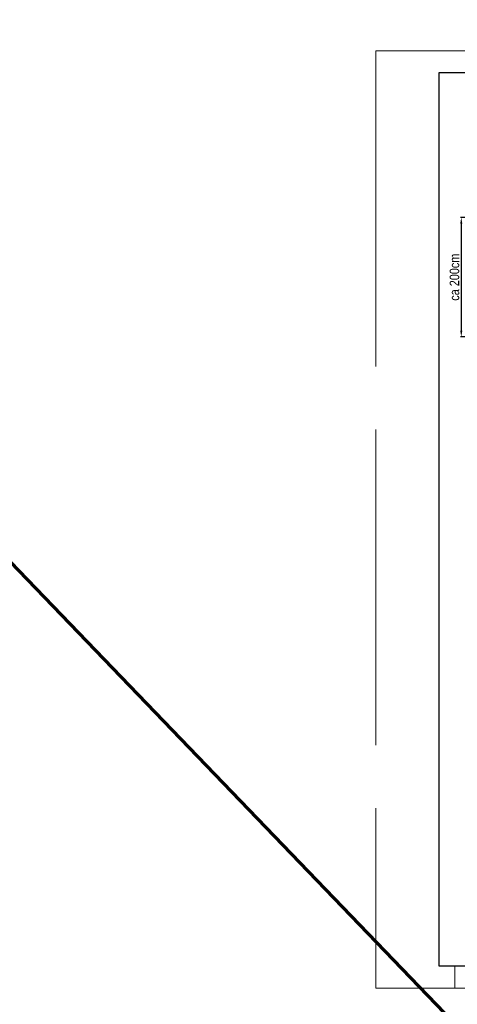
# Model space of a CAD drawing. Extents: x 34439 to 126910, y -74890 to 17912.
# Tile 59 of 144: x 97262 to 97955, y -59000 to -57440. Entities that reach past the tile are written whole.
import ezdxf

# ---------------------------------------------------------------- set-up
doc = ezdxf.new("R2010")
doc.units = 0
doc.header["$MEASUREMENT"] = 0
doc.linetypes.add('Przekrojowa', pattern=[600, 500, -100])
doc.layers.add('_konstrukcja', color=96, linetype='Continuous', lineweight=20)
doc.layers.add('wymiar', color=3, linetype='Continuous', lineweight=13)
doc.styles.get("Standard").update_dxf_attribs({"font": 'ARIALN.TTF'})
doc.dimstyles.get("Standard").update_dxf_attribs({"dimtxt": 0.18, "dimasz": 0.18, "dimexe": 0.18, "dimexo": 0.0625, "dimgap": 0.09, "dimtad": 0, "dimtih": 1, "dimtoh": 1, "dimdec": 4, "dimzin": 0, "dimdsep": 46, "dimtxsty": 'Standard', "dimcen": 0.09, "dimadec": 0, "dimazin": 0, "dimtfac": 1, "dimtdec": 4, "dimtofl": 0, "dimtmove": 0, "dimatfit": 3, "dimfxl": 1, "dimtolj": 1, "dimtzin": 0, "dimarcsym": 0})

# ---------------------------------------------------------------- blocks, each defined once
blk = doc.blocks.new('*D11320')
at = {"layer": 'DEFPOINTS', "color": 0}
for p in [(97967.7, -57753.3), (97961.2, -57942.6), (98009.5, -57942.6)]:
    blk.add_point(p, dxfattribs=at)
at = {"layer": 'wymiar', "color": 0, "lineweight": -2}
for p, q in [((97966.7, -57753.3), (97959.9, -57753.3)), ((97961.2, -57763.3), (97961.2, -57932.6)), ((98008.5, -57942.6), (97959.9, -57942.6))]:
    blk.add_line(p, q, dxfattribs=at)
at = {"layer": 'wymiar', "color": 0}
for points in [[(97962.9, -57763.3), (97959.5, -57763.3), (97961.2, -57753.3)], [(97959.5, -57932.6), (97962.9, -57932.6), (97961.2, -57942.6)]]:
    blk.add_solid(points, dxfattribs=at)
at = {"layer": 'wymiar', "color": 0, "ltscale": 50, "insert": (97950.5, -57848), "char_height": 15, "attachment_point": 5, "rotation": 90}
blk.add_mtext('ca 200cm', dxfattribs=at)

msp = doc.modelspace()

# ---------------------------------------------------------------- linework, layer by layer
at = {"color": 62, "linetype": 'Przekrojowa', "lineweight": 18}
for p, q in [((97825.8, -57489.4), (97825.8, -58974.4)), ((98875.8, -57489.4), (97825.8, -57489.4)), ((97825.8, -58974.4), (98875.8, -58974.4))]:
    msp.add_line(p, q, dxfattribs=at)
at = {"linetype": 'Continuous'}
for p, q in [((97925.8, -57524.4), (97925.8, -58939.4)), ((98840.8, -57524.4), (97925.8, -57524.4)), ((97925.8, -58939.4), (98840.8, -58939.4))]:
    msp.add_line(p, q, dxfattribs=at)
at = {"color": 250, "linetype": 'Continuous', "lineweight": 18}
msp.add_line((97950.8, -58974.4), (97950.8, -58939.4), dxfattribs=at)
at = {"layer": '_konstrukcja', "lineweight": 70, "ltscale": 50}
msp.add_line((103631.9, -64931.8), (84783.7, -45352.5), dxfattribs=at)

# ---------------------------------------------------------------- dimensions: what is measured, and where the dimension line sits
at = {"layer": 'wymiar'}
dim = msp.add_linear_dim(base=(97961.2, -57942.6), p1=(97967.7, -57753.3), p2=(98009.5, -57942.6), angle=90, text='ca 200cm', dimstyle='Standard', override={"dimtxt": 15, "dimasz": 10, "dimexe": 1.25, "dimexo": 1, "dimgap": 3, "dimtad": 1, "dimtih": 0, "dimtoh": 0, "dimdec": 0, "dimzin": 8, "dimdsep": 44, "dimtxsty": 'Standard', "dimcen": 10, "dimtdec": 0, "dimtofl": 1, "dimatfit": 3, "dimtolj": 0, "dimtzin": 8}, dxfattribs=at)
dim.commit()
dim.dimension.update_dxf_attribs({"geometry": '*D11320', "text_midpoint": (97961.2, -57848), "dimtype": 160})

doc.saveas('drawing.dxf')
